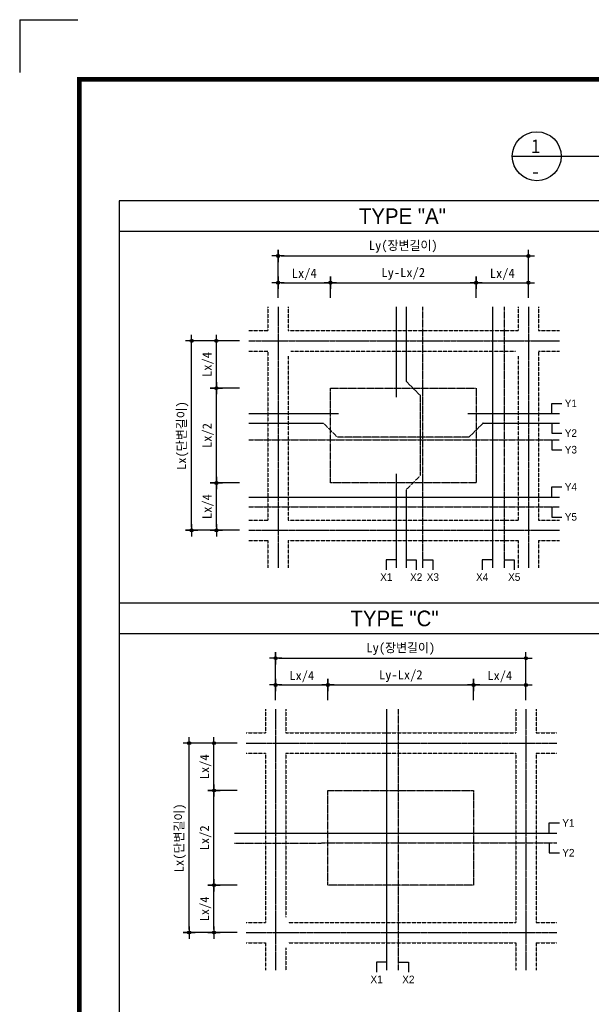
# Model space of a CAD drawing. Header units: millimetres. Extents: x 3445018 to 4174071, y -6064565 to -5122887.
# Tile 12 of 192: x 3669471 to 3675083, y -5855373 to -5845718. Entities that reach past the tile are written whole.
import ezdxf
from ezdxf.enums import TextEntityAlignment as Align

# ---------------------------------------------------------------- set-up
doc = ezdxf.new("R2010")
doc.units = ezdxf.units.MM
doc.header["$MEASUREMENT"] = 0
for name, pattern in [('CEN', [66, 60, -2, 2, -2]), ('HID', [5, 3, -2]), ('HID2', [3.5, 2.5, -1])]:
    doc.linetypes.add(name, pattern=pattern)
doc.layers.get('DEFPOINTS').update_dxf_attribs({"linetype": 'CONTINUOUS'})
for name, color, linetype in [('9', 9, 'CONTINUOUS'), ('A_GE_FORM', 7, 'CONTINUOUS'), ('CEN', 13, 'CEN'), ('DIM', 7, 'CONTINUOUS'), ('guide', 9, 'CONTINUOUS'), ('HI', 4, 'HID'), ('SHEET_SD', 7, 'CONTINUOUS'), ('SY', 1, 'CONTINUOUS'), ('WA2', 3, 'CONTINUOUS'), ('문자', 2, 'CONTINUOUS')]:
    doc.layers.add(name, color=color, linetype=linetype)
doc.styles.add('HY울릉도 L', font='txt')
doc.styles.add('SDP-S', font='txt')
doc.styles.add('돋움', font='txt')
doc.styles.add('돋움체', font='txt')
doc.dimstyles.new('SMDI-3', dxfattribs={"dimtxt": 3, "dimasz": 1, "dimexe": 2, "dimexo": 3, "dimgap": 1, "dimtad": 1, "dimdsep": 46, "dimtxsty": 'HY울릉도 L', "dimblk": 'Z_DOT', "dimcen": 2.5, "dimdle": 1.5, "dimclrd": 1, "dimclre": 1, "dimclrt": 2, "dimadec": 0, "dimazin": 0, "dimtfac": 1, "dimtix": 1, "dimtmove": 2, "dimatfit": 3, "dimldrblk": 'Z_DOT', "dimfxl": 2, "dimtvp": 1, "dimtolj": 1, "dimtzin": 0, "dimarcsym": 0})

# ---------------------------------------------------------------- blocks, each defined once
blk = doc.blocks.new('sheet _서영')
at = {"layer": 'A_GE_FORM'}
for q in [(-362689.99, -1058481.68), (-362689.99, -1058481.68), (-362670.99, -1058464.44)]:
    blk.add_line((-362689.99, -1058464.44), q, dxfattribs=at)
at = {"layer": 'A_GE_FORM', "const_width": 1.5}
blk.add_lwpolyline([(-361868.49, -1059038.93), (-362670.49, -1059038.93), (-362670.49, -1058483.93), (-361868.49, -1058483.93)], close=True, dxfattribs=at)
blk = doc.blocks.new('Z_DOT')
at = {"layer": 'DIM', "color": 1, "ltscale": 3}
for p, q in [((-2, 0), (2, 0)), ((0, -2), (0, 2))]:
    blk.add_line(p, q, dxfattribs=at)
for radius in [0.5, 0.25]:
    blk.add_circle((0, 0), radius, dxfattribs=at)
blk = doc.blocks.new('*D218')
at = {"layer": 'DEFPOINTS', "color": 0, "ltscale": 3, "transparency": 16777216}
for p in [(3672521.1, -5848297), (3672008.1, -5848534.8), (3672521.1, -5848534.8)]:
    blk.add_point(p, dxfattribs=at)
at = {"layer": 'DIM', "color": 1, "lineweight": -2, "ltscale": 3, "transparency": 16777216}
for p, q in [((3672008.1, -5848444.8), (3672008.1, -5848237)), ((3672521.1, -5848444.8), (3672521.1, -5848237)), ((3672038.1, -5848297), (3672491.1, -5848297))]:
    blk.add_line(p, q, dxfattribs=at)
at = {"layer": 'DIM', "color": 1, "lineweight": -2, "ltscale": 3, "transparency": 16777216, "xscale": 30, "yscale": 30, "zscale": 30, "rotation": 180}
blk.add_blockref('Z_DOT', (3672008.1, -5848297), dxfattribs=at)
at = {"layer": 'DIM', "color": 1, "lineweight": -2, "ltscale": 3, "transparency": 16777216, "xscale": 30, "yscale": 30, "zscale": 30}
blk.add_blockref('Z_DOT', (3672521.1, -5848297), dxfattribs=at)
at = {"layer": 'DIM', "color": 2, "ltscale": 3, "transparency": 16777216, "insert": (3672264.6, -5848215.5), "char_height": 90, "attachment_point": 5, "style": 'SDP-S'}
blk.add_mtext('\\A1;Lx/4', dxfattribs=at)
blk = doc.blocks.new('*D219')
at = {"layer": 'DEFPOINTS', "color": 0, "ltscale": 3, "transparency": 16777216}
for p in [(3671402.3, -5848867.1), (3671720.1, -5848867.1), (3671720.1, -5849331.6)]:
    blk.add_point(p, dxfattribs=at)
at = {"layer": 'DIM', "color": 1, "lineweight": -2, "ltscale": 3, "transparency": 16777216}
for p, q in [((3671630.1, -5848867.1), (3671342.3, -5848867.1)), ((3671402.3, -5849301.6), (3671402.3, -5848897.1)), ((3671630.1, -5849331.6), (3671342.3, -5849331.6))]:
    blk.add_line(p, q, dxfattribs=at)
at = {"layer": 'DIM', "color": 1, "lineweight": -2, "ltscale": 3, "transparency": 16777216, "xscale": 30, "yscale": 30, "zscale": 30}
for p, rotation in [((3671402.3, -5848867.1), 90), ((3671402.3, -5849331.6), 270)]:
    blk.add_blockref('Z_DOT', p, dxfattribs=dict(at, rotation=rotation))
at = {"layer": 'DIM', "color": 2, "ltscale": 3, "transparency": 16777216, "insert": (3671320.8, -5849099.3), "char_height": 90, "attachment_point": 5, "rotation": 90, "style": 'SDP-S'}
blk.add_mtext('\\A1;Lx/4', dxfattribs=at)
blk = doc.blocks.new('*D220')
at = {"layer": 'DEFPOINTS', "color": 0, "ltscale": 3, "transparency": 16777216}
for p in [(3674464.9, -5848297), (3673951.9, -5848534.8), (3674464.9, -5848534.8)]:
    blk.add_point(p, dxfattribs=at)
at = {"layer": 'DIM', "color": 1, "lineweight": -2, "ltscale": 3, "transparency": 16777216}
for p, q in [((3673951.9, -5848444.8), (3673951.9, -5848237)), ((3674464.9, -5848444.8), (3674464.9, -5848237)), ((3673981.9, -5848297), (3674434.9, -5848297))]:
    blk.add_line(p, q, dxfattribs=at)
at = {"layer": 'DIM', "color": 1, "lineweight": -2, "ltscale": 3, "transparency": 16777216, "xscale": 30, "yscale": 30, "zscale": 30, "rotation": 180}
blk.add_blockref('Z_DOT', (3673951.9, -5848297), dxfattribs=at)
at = {"layer": 'DIM', "color": 1, "lineweight": -2, "ltscale": 3, "transparency": 16777216, "xscale": 30, "yscale": 30, "zscale": 30}
blk.add_blockref('Z_DOT', (3674464.9, -5848297), dxfattribs=at)
at = {"layer": 'DIM', "color": 2, "ltscale": 3, "transparency": 16777216, "insert": (3674208.4, -5848215.5), "char_height": 90, "attachment_point": 5, "style": 'SDP-S'}
blk.add_mtext('\\A1;Lx/4', dxfattribs=at)
blk = doc.blocks.new('*D221')
at = {"layer": 'DEFPOINTS', "color": 0, "ltscale": 3, "transparency": 16777216}
for p in [(3671402.3, -5850260.5), (3671720.1, -5850260.5), (3671720.1, -5850725)]:
    blk.add_point(p, dxfattribs=at)
at = {"layer": 'DIM', "color": 1, "lineweight": -2, "ltscale": 3, "transparency": 16777216}
for p, q in [((3671630.1, -5850260.5), (3671342.3, -5850260.5)), ((3671402.3, -5850695), (3671402.3, -5850290.5)), ((3671630.1, -5850725), (3671342.3, -5850725))]:
    blk.add_line(p, q, dxfattribs=at)
at = {"layer": 'DIM', "color": 1, "lineweight": -2, "ltscale": 3, "transparency": 16777216, "xscale": 30, "yscale": 30, "zscale": 30}
for p, rotation in [((3671402.3, -5850260.5), 90), ((3671402.3, -5850725), 270)]:
    blk.add_blockref('Z_DOT', p, dxfattribs=dict(at, rotation=rotation))
at = {"layer": 'DIM', "color": 2, "ltscale": 3, "transparency": 16777216, "insert": (3671320.8, -5850492.8), "char_height": 90, "attachment_point": 5, "rotation": 90, "style": 'SDP-S'}
blk.add_mtext('\\A1;Lx/4', dxfattribs=at)
blk = doc.blocks.new('*D222')
at = {"layer": 'DEFPOINTS', "color": 0, "ltscale": 3, "transparency": 16777216}
for p in [(3674464.9, -5848034.5), (3672008.1, -5848534.8), (3674464.9, -5848534.8)]:
    blk.add_point(p, dxfattribs=at)
at = {"layer": 'DIM', "color": 1, "lineweight": -2, "ltscale": 3, "transparency": 16777216}
for p, q in [((3672008.1, -5848444.8), (3672008.1, -5847974.5)), ((3674464.9, -5848444.8), (3674464.9, -5847974.5)), ((3672038.1, -5848034.5), (3674434.9, -5848034.5))]:
    blk.add_line(p, q, dxfattribs=at)
at = {"layer": 'DIM', "color": 1, "lineweight": -2, "ltscale": 3, "transparency": 16777216, "xscale": 30, "yscale": 30, "zscale": 30, "rotation": 180}
blk.add_blockref('Z_DOT', (3672008.1, -5848034.5), dxfattribs=at)
at = {"layer": 'DIM', "color": 1, "lineweight": -2, "ltscale": 3, "transparency": 16777216, "xscale": 30, "yscale": 30, "zscale": 30}
blk.add_blockref('Z_DOT', (3674464.9, -5848034.5), dxfattribs=at)
at = {"layer": 'DIM', "color": 2, "ltscale": 3, "transparency": 16777216, "insert": (3673236.5, -5847944.4), "char_height": 90, "attachment_point": 5, "style": 'SDP-S'}
blk.add_mtext('\\A1;Ly(장변길이)', dxfattribs=at)
blk = doc.blocks.new('*D223')
at = {"layer": 'DEFPOINTS', "color": 0, "ltscale": 3, "transparency": 16777216}
for p in [(3673951.9, -5848297), (3672521.1, -5848534.8), (3673951.9, -5848534.8)]:
    blk.add_point(p, dxfattribs=at)
at = {"layer": 'DIM', "color": 1, "lineweight": -2, "ltscale": 3, "transparency": 16777216}
for p, q in [((3672521.1, -5848444.8), (3672521.1, -5848237)), ((3673951.9, -5848444.8), (3673951.9, -5848237)), ((3672551.1, -5848297), (3673921.9, -5848297))]:
    blk.add_line(p, q, dxfattribs=at)
at = {"layer": 'DIM', "color": 1, "lineweight": -2, "ltscale": 3, "transparency": 16777216, "xscale": 30, "yscale": 30, "zscale": 30, "rotation": 180}
blk.add_blockref('Z_DOT', (3672521.1, -5848297), dxfattribs=at)
at = {"layer": 'DIM', "color": 1, "lineweight": -2, "ltscale": 3, "transparency": 16777216, "xscale": 30, "yscale": 30, "zscale": 30}
blk.add_blockref('Z_DOT', (3673951.9, -5848297), dxfattribs=at)
at = {"layer": 'DIM', "color": 2, "ltscale": 3, "transparency": 16777216, "insert": (3673236.5, -5848210), "char_height": 90, "attachment_point": 5, "style": 'SDP-S'}
blk.add_mtext('\\A1;Ly-Lx/2', dxfattribs=at)
blk = doc.blocks.new('*D224')
at = {"layer": 'DEFPOINTS', "color": 0, "ltscale": 3, "transparency": 16777216}
for p in [(3671402.3, -5849331.6), (3671720.1, -5849331.6), (3671720.1, -5850260.5)]:
    blk.add_point(p, dxfattribs=at)
at = {"layer": 'DIM', "color": 1, "lineweight": -2, "ltscale": 3, "transparency": 16777216}
for p, q in [((3671630.1, -5849331.6), (3671342.3, -5849331.6)), ((3671402.3, -5850230.5), (3671402.3, -5849361.6)), ((3671630.1, -5850260.5), (3671342.3, -5850260.5))]:
    blk.add_line(p, q, dxfattribs=at)
at = {"layer": 'DIM', "color": 1, "lineweight": -2, "ltscale": 3, "transparency": 16777216, "xscale": 30, "yscale": 30, "zscale": 30}
for p, rotation in [((3671402.3, -5849331.6), 90), ((3671402.3, -5850260.5), 270)]:
    blk.add_blockref('Z_DOT', p, dxfattribs=dict(at, rotation=rotation))
at = {"layer": 'DIM', "color": 2, "ltscale": 3, "transparency": 16777216, "insert": (3671320.8, -5849796), "char_height": 90, "attachment_point": 5, "rotation": 90, "style": 'SDP-S'}
blk.add_mtext('\\A1;Lx/2', dxfattribs=at)
blk = doc.blocks.new('*D225')
at = {"layer": 'DEFPOINTS', "color": 0, "ltscale": 3, "transparency": 16777216}
for p in [(3671159.4, -5848867.1), (3671720.1, -5848867.1), (3671720.1, -5850725)]:
    blk.add_point(p, dxfattribs=at)
at = {"layer": 'DIM', "color": 1, "lineweight": -2, "ltscale": 3, "transparency": 16777216}
for p, q in [((3671630.1, -5848867.1), (3671099.4, -5848867.1)), ((3671159.4, -5850695), (3671159.4, -5848897.1)), ((3671630.1, -5850725), (3671099.4, -5850725))]:
    blk.add_line(p, q, dxfattribs=at)
at = {"layer": 'DIM', "color": 1, "lineweight": -2, "ltscale": 3, "transparency": 16777216, "xscale": 30, "yscale": 30, "zscale": 30}
for p, rotation in [((3671159.4, -5848867.1), 90), ((3671159.4, -5850725), 270)]:
    blk.add_blockref('Z_DOT', p, dxfattribs=dict(at, rotation=rotation))
at = {"layer": 'DIM', "color": 2, "ltscale": 3, "transparency": 16777216, "insert": (3671071.7, -5849796), "char_height": 90, "attachment_point": 5, "rotation": 90, "style": 'SDP-S'}
blk.add_mtext('\\A1;Lx(단변길이)', dxfattribs=at)
blk = doc.blocks.new('*D234')
at = {"layer": 'DEFPOINTS', "color": 0, "ltscale": 3, "transparency": 16777216}
for p in [(3672496.9, -5852242), (3671983.9, -5852479.8), (3672496.9, -5852479.8)]:
    blk.add_point(p, dxfattribs=at)
at = {"layer": 'DIM', "color": 1, "lineweight": -2, "ltscale": 3, "transparency": 16777216}
for p, q in [((3671983.9, -5852389.8), (3671983.9, -5852182)), ((3672013.9, -5852242), (3672466.9, -5852242)), ((3672496.9, -5852389.8), (3672496.9, -5852182))]:
    blk.add_line(p, q, dxfattribs=at)
at = {"layer": 'DIM', "color": 1, "lineweight": -2, "ltscale": 3, "transparency": 16777216, "xscale": 30, "yscale": 30, "zscale": 30, "rotation": 180}
blk.add_blockref('Z_DOT', (3671983.9, -5852242), dxfattribs=at)
at = {"layer": 'DIM', "color": 1, "lineweight": -2, "ltscale": 3, "transparency": 16777216, "xscale": 30, "yscale": 30, "zscale": 30}
blk.add_blockref('Z_DOT', (3672496.9, -5852242), dxfattribs=at)
at = {"layer": 'DIM', "color": 2, "ltscale": 3, "transparency": 16777216, "insert": (3672240.4, -5852160.5), "char_height": 90, "attachment_point": 5, "style": 'SDP-S'}
blk.add_mtext('\\A1;Lx/4', dxfattribs=at)
blk = doc.blocks.new('*D235')
at = {"layer": 'DEFPOINTS', "color": 0, "ltscale": 3, "transparency": 16777216}
for p in [(3674440.7, -5852242), (3673927.7, -5852479.8), (3674440.7, -5852479.8)]:
    blk.add_point(p, dxfattribs=at)
at = {"layer": 'DIM', "color": 1, "lineweight": -2, "ltscale": 3, "transparency": 16777216}
for p, q in [((3673927.7, -5852389.8), (3673927.7, -5852182)), ((3673957.7, -5852242), (3674410.7, -5852242)), ((3674440.7, -5852389.8), (3674440.7, -5852182))]:
    blk.add_line(p, q, dxfattribs=at)
at = {"layer": 'DIM', "color": 1, "lineweight": -2, "ltscale": 3, "transparency": 16777216, "xscale": 30, "yscale": 30, "zscale": 30, "rotation": 180}
blk.add_blockref('Z_DOT', (3673927.7, -5852242), dxfattribs=at)
at = {"layer": 'DIM', "color": 1, "lineweight": -2, "ltscale": 3, "transparency": 16777216, "xscale": 30, "yscale": 30, "zscale": 30}
blk.add_blockref('Z_DOT', (3674440.7, -5852242), dxfattribs=at)
at = {"layer": 'DIM', "color": 2, "ltscale": 3, "transparency": 16777216, "insert": (3674184.2, -5852160.5), "char_height": 90, "attachment_point": 5, "style": 'SDP-S'}
blk.add_mtext('\\A1;Lx/4', dxfattribs=at)
blk = doc.blocks.new('*D236')
at = {"layer": 'DEFPOINTS', "color": 0, "ltscale": 3, "transparency": 16777216}
for p in [(3674440.7, -5851979.5), (3671983.9, -5852479.8), (3674440.7, -5852479.8)]:
    blk.add_point(p, dxfattribs=at)
at = {"layer": 'DIM', "color": 1, "lineweight": -2, "ltscale": 3, "transparency": 16777216}
for p, q in [((3671983.9, -5852389.8), (3671983.9, -5851919.5)), ((3674440.7, -5852389.8), (3674440.7, -5851919.5)), ((3672013.9, -5851979.5), (3674410.7, -5851979.5))]:
    blk.add_line(p, q, dxfattribs=at)
at = {"layer": 'DIM', "color": 1, "lineweight": -2, "ltscale": 3, "transparency": 16777216, "xscale": 30, "yscale": 30, "zscale": 30, "rotation": 180}
blk.add_blockref('Z_DOT', (3671983.9, -5851979.5), dxfattribs=at)
at = {"layer": 'DIM', "color": 1, "lineweight": -2, "ltscale": 3, "transparency": 16777216, "xscale": 30, "yscale": 30, "zscale": 30}
blk.add_blockref('Z_DOT', (3674440.7, -5851979.5), dxfattribs=at)
at = {"layer": 'DIM', "color": 2, "ltscale": 3, "transparency": 16777216, "insert": (3673212.3, -5851889.4), "char_height": 90, "attachment_point": 5, "style": 'SDP-S'}
blk.add_mtext('\\A1;Ly(장변길이)', dxfattribs=at)
blk = doc.blocks.new('*D237')
at = {"layer": 'DEFPOINTS', "color": 0, "ltscale": 3, "transparency": 16777216}
for p in [(3673927.7, -5852242), (3672496.9, -5852479.8), (3673927.7, -5852479.8)]:
    blk.add_point(p, dxfattribs=at)
at = {"layer": 'DIM', "color": 1, "lineweight": -2, "ltscale": 3, "transparency": 16777216}
for p, q in [((3672496.9, -5852389.8), (3672496.9, -5852182)), ((3672526.9, -5852242), (3673897.7, -5852242)), ((3673927.7, -5852389.8), (3673927.7, -5852182))]:
    blk.add_line(p, q, dxfattribs=at)
at = {"layer": 'DIM', "color": 1, "lineweight": -2, "ltscale": 3, "transparency": 16777216, "xscale": 30, "yscale": 30, "zscale": 30, "rotation": 180}
blk.add_blockref('Z_DOT', (3672496.9, -5852242), dxfattribs=at)
at = {"layer": 'DIM', "color": 1, "lineweight": -2, "ltscale": 3, "transparency": 16777216, "xscale": 30, "yscale": 30, "zscale": 30}
blk.add_blockref('Z_DOT', (3673927.7, -5852242), dxfattribs=at)
at = {"layer": 'DIM', "color": 2, "ltscale": 3, "transparency": 16777216, "insert": (3673212.3, -5852155), "char_height": 90, "attachment_point": 5, "style": 'SDP-S'}
blk.add_mtext('\\A1;Ly-Lx/2', dxfattribs=at)
blk = doc.blocks.new('*D238')
at = {"layer": 'DEFPOINTS', "color": 0, "ltscale": 3, "transparency": 16777216}
for p in [(3671378.1, -5852812.1), (3671695.9, -5852812.1), (3671695.9, -5853276.6)]:
    blk.add_point(p, dxfattribs=at)
at = {"layer": 'DIM', "color": 1, "lineweight": -2, "ltscale": 3, "transparency": 16777216}
for p, q in [((3671605.9, -5852812.1), (3671318.1, -5852812.1)), ((3671378.1, -5853246.6), (3671378.1, -5852842.1)), ((3671605.9, -5853276.6), (3671318.1, -5853276.6))]:
    blk.add_line(p, q, dxfattribs=at)
at = {"layer": 'DIM', "color": 1, "lineweight": -2, "ltscale": 3, "transparency": 16777216, "xscale": 30, "yscale": 30, "zscale": 30}
for p, rotation in [((3671378.1, -5852812.1), 90), ((3671378.1, -5853276.6), 270)]:
    blk.add_blockref('Z_DOT', p, dxfattribs=dict(at, rotation=rotation))
at = {"layer": 'DIM', "color": 2, "ltscale": 3, "transparency": 16777216, "insert": (3671296.6, -5853044.3), "char_height": 90, "attachment_point": 5, "rotation": 90, "style": 'SDP-S'}
blk.add_mtext('\\A1;Lx/4', dxfattribs=at)
blk = doc.blocks.new('*D239')
at = {"layer": 'DEFPOINTS', "color": 0, "ltscale": 3, "transparency": 16777216}
for p in [(3671378.1, -5854205.5), (3671695.9, -5854205.5), (3671695.9, -5854670)]:
    blk.add_point(p, dxfattribs=at)
at = {"layer": 'DIM', "color": 1, "lineweight": -2, "ltscale": 3, "transparency": 16777216}
for p, q in [((3671605.9, -5854205.5), (3671318.1, -5854205.5)), ((3671378.1, -5854640), (3671378.1, -5854235.5)), ((3671605.9, -5854670), (3671318.1, -5854670))]:
    blk.add_line(p, q, dxfattribs=at)
at = {"layer": 'DIM', "color": 1, "lineweight": -2, "ltscale": 3, "transparency": 16777216, "xscale": 30, "yscale": 30, "zscale": 30}
for p, rotation in [((3671378.1, -5854205.5), 90), ((3671378.1, -5854670), 270)]:
    blk.add_blockref('Z_DOT', p, dxfattribs=dict(at, rotation=rotation))
at = {"layer": 'DIM', "color": 2, "ltscale": 3, "transparency": 16777216, "insert": (3671296.6, -5854437.8), "char_height": 90, "attachment_point": 5, "rotation": 90, "style": 'SDP-S'}
blk.add_mtext('\\A1;Lx/4', dxfattribs=at)
blk = doc.blocks.new('*D240')
at = {"layer": 'DEFPOINTS', "color": 0, "ltscale": 3, "transparency": 16777216}
for p in [(3671378.1, -5853276.6), (3671695.9, -5853276.6), (3671695.9, -5854205.5)]:
    blk.add_point(p, dxfattribs=at)
at = {"layer": 'DIM', "color": 1, "lineweight": -2, "ltscale": 3, "transparency": 16777216}
for p, q in [((3671605.9, -5853276.6), (3671318.1, -5853276.6)), ((3671378.1, -5854175.5), (3671378.1, -5853306.6)), ((3671605.9, -5854205.5), (3671318.1, -5854205.5))]:
    blk.add_line(p, q, dxfattribs=at)
at = {"layer": 'DIM', "color": 1, "lineweight": -2, "ltscale": 3, "transparency": 16777216, "xscale": 30, "yscale": 30, "zscale": 30}
for p, rotation in [((3671378.1, -5853276.6), 90), ((3671378.1, -5854205.5), 270)]:
    blk.add_blockref('Z_DOT', p, dxfattribs=dict(at, rotation=rotation))
at = {"layer": 'DIM', "color": 2, "ltscale": 3, "transparency": 16777216, "insert": (3671296.6, -5853741), "char_height": 90, "attachment_point": 5, "rotation": 90, "style": 'SDP-S'}
blk.add_mtext('\\A1;Lx/2', dxfattribs=at)
blk = doc.blocks.new('*D241')
at = {"layer": 'DEFPOINTS', "color": 0, "ltscale": 3, "transparency": 16777216}
for p in [(3671135.2, -5852812.1), (3671695.9, -5852812.1), (3671695.9, -5854670)]:
    blk.add_point(p, dxfattribs=at)
at = {"layer": 'DIM', "color": 1, "lineweight": -2, "ltscale": 3, "transparency": 16777216}
for p, q in [((3671605.9, -5852812.1), (3671075.2, -5852812.1)), ((3671135.2, -5854640), (3671135.2, -5852842.1)), ((3671605.9, -5854670), (3671075.2, -5854670))]:
    blk.add_line(p, q, dxfattribs=at)
at = {"layer": 'DIM', "color": 1, "lineweight": -2, "ltscale": 3, "transparency": 16777216, "xscale": 30, "yscale": 30, "zscale": 30}
for p, rotation in [((3671135.2, -5852812.1), 90), ((3671135.2, -5854670), 270)]:
    blk.add_blockref('Z_DOT', p, dxfattribs=dict(at, rotation=rotation))
at = {"layer": 'DIM', "color": 2, "ltscale": 3, "transparency": 16777216, "insert": (3671047.5, -5853741), "char_height": 90, "attachment_point": 5, "rotation": 90, "style": 'SDP-S'}
blk.add_mtext('\\A1;Lx(단변길이)', dxfattribs=at)

msp = doc.modelspace()

# ---------------------------------------------------------------- linework, layer by layer
at = {"layer": '9', "color": 8, "linetype": 'HID'}
for points in [[(3672521.13, -5849331.575), (3673951.905, -5849331.575), (3673951.905, -5850260.52), (3672521.13, -5850260.52)], [(3672496.942, -5853276.575), (3673927.717, -5853276.575), (3673927.717, -5854205.52), (3672496.942, -5854205.52)]]:
    msp.add_lwpolyline(points, close=True, dxfattribs=at)
at = {"layer": 'CEN'}
for p, q in [((3672008.13, -5848534.818), (3672008.13, -5851092.722)), ((3674464.905, -5848534.818), (3674464.905, -5851092.722)), ((3671720.063, -5848867.102), (3674769.292, -5848867.102)), ((3671720.063, -5850724.992), (3674769.292, -5850724.992)), ((3671983.942, -5852479.818), (3671983.942, -5855037.722)), ((3674440.717, -5852479.818), (3674440.717, -5855037.722)), ((3671695.874, -5852812.102), (3674745.104, -5852812.102)), ((3671695.874, -5854669.992), (3674745.104, -5854669.992))]:
    msp.add_line(p, q, dxfattribs=at)
at = {"layer": 'guide'}
for p, q in [((3680664.072, -5847495.861), (3670449.072, -5847495.861)), ((3670449.072, -5847495.861), (3670449.072, -5862285.861)), ((3680664.072, -5847495.861), (3670449.072, -5847495.861)), ((3670449.072, -5847495.861), (3670449.072, -5855385.86)), ((3680664.072, -5847795.861), (3670449.072, -5847795.861)), ((3680664.072, -5851440.86), (3670449.072, -5851440.86)), ((3680664.072, -5851740.86), (3670449.072, -5851740.86))]:
    msp.add_line(p, q, dxfattribs=at)
at = {"layer": 'HI', "linetype": 'HID2'}
for p, q in [((3671908.13, -5848534.818), (3671908.13, -5848767.102)), ((3672108.13, -5848534.818), (3672108.13, -5848767.102)), ((3674364.905, -5848534.818), (3674364.905, -5848767.102)), ((3674564.905, -5848534.818), (3674564.905, -5848767.102)), ((3671720.063, -5848767.102), (3671908.13, -5848767.102)), ((3672108.13, -5848767.102), (3674364.905, -5848767.102)), ((3674564.905, -5848767.102), (3674769.292, -5848767.102)), ((3671720.063, -5848967.102), (3671908.13, -5848967.102)), ((3671908.13, -5848967.102), (3671908.13, -5850624.992)), ((3672108.13, -5849017.102), (3672108.13, -5850624.992)), ((3672133.13, -5848967.102), (3674339.905, -5848967.102)), ((3674364.905, -5849017.102), (3674364.905, -5850624.992)), ((3674564.905, -5848967.102), (3674769.292, -5848967.102)), ((3674564.905, -5848967.102), (3674564.905, -5850624.992)), ((3671720.063, -5850624.992), (3671908.13, -5850624.992)), ((3672108.13, -5850624.992), (3674364.905, -5850624.992)), ((3674564.905, -5850624.992), (3674769.292, -5850624.992)), ((3671720.063, -5850824.992), (3671908.13, -5850824.992)), ((3671908.13, -5850824.992), (3671908.13, -5851092.722)), ((3672108.13, -5850824.992), (3672108.13, -5851092.722)), ((3672108.13, -5850824.992), (3674364.905, -5850824.992)), ((3674364.905, -5850824.992), (3674364.905, -5851092.722)), ((3674564.905, -5850824.992), (3674769.292, -5850824.992)), ((3674564.905, -5850824.992), (3674564.905, -5851092.722)), ((3671883.942, -5852479.818), (3671883.942, -5852712.102)), ((3672083.942, -5852479.818), (3672083.942, -5852712.102)), ((3674340.717, -5852479.818), (3674340.717, -5852712.102)), ((3674540.717, -5852479.818), (3674540.717, -5852712.102)), ((3671695.874, -5852712.102), (3671883.942, -5852712.102)), ((3672083.942, -5852712.102), (3674340.717, -5852712.102)), ((3674540.717, -5852712.102), (3674745.104, -5852712.102)), ((3671695.874, -5852912.102), (3671883.942, -5852912.102)), ((3671883.942, -5852912.102), (3671883.942, -5854569.992)), ((3672083.942, -5852912.102), (3672083.942, -5854519.992)), ((3672083.942, -5852912.102), (3674340.717, -5852912.102)), ((3674340.717, -5852912.102), (3674340.717, -5854569.992)), ((3674540.717, -5852912.102), (3674745.104, -5852912.102)), ((3674540.717, -5852912.102), (3674540.717, -5854569.992)), ((3671695.874, -5854569.992), (3671883.942, -5854569.992)), ((3672108.942, -5854569.992), (3674340.717, -5854569.992)), ((3674540.717, -5854569.992), (3674745.104, -5854569.992)), ((3671695.874, -5854769.992), (3671883.942, -5854769.992)), ((3671883.942, -5854769.992), (3671883.942, -5855037.722)), ((3672083.942, -5854819.992), (3672083.942, -5855037.722)), ((3672108.942, -5854769.992), (3674340.717, -5854769.992)), ((3674340.717, -5854769.992), (3674340.717, -5855037.722)), ((3674540.717, -5854769.992), (3674745.104, -5854769.992)), ((3674540.717, -5854769.992), (3674540.717, -5855037.722))]:
    msp.add_line(p, q, dxfattribs=at)
at = {"layer": 'SY'}
for p, q in [((3674307.043, -5847057.261), (3677049.624, -5847057.261)), ((3674694.579, -5849480.047), (3674794.579, -5849480.047)), ((3674694.579, -5849580.047), (3674694.579, -5849480.047)), ((3674694.579, -5849673.647), (3674694.579, -5849773.647)), ((3674694.579, -5849773.647), (3674794.579, -5849773.647)), ((3674694.579, -5849836.847), (3674694.579, -5849936.847)), ((3674694.579, -5849936.847), (3674794.579, -5849936.847)), ((3674694.579, -5850299.847), (3674794.579, -5850299.847)), ((3674694.579, -5850399.847), (3674694.579, -5850299.847)), ((3674694.579, -5850495.847), (3674694.579, -5850595.847)), ((3674694.579, -5850595.847), (3674794.579, -5850595.847)), ((3673070.218, -5851013.766), (3673070.218, -5851113.766)), ((3673170.218, -5851013.766), (3673070.218, -5851013.766)), ((3673263.818, -5851013.766), (3673363.818, -5851013.766)), ((3673363.818, -5851013.766), (3673363.818, -5851113.766)), ((3673427.018, -5851013.766), (3673527.018, -5851013.766)), ((3673527.018, -5851013.766), (3673527.018, -5851113.766)), ((3674011.018, -5851013.766), (3674011.018, -5851113.766)), ((3674111.018, -5851013.766), (3674011.018, -5851013.766)), ((3674226.018, -5851013.766), (3674326.018, -5851013.766)), ((3674326.018, -5851013.766), (3674326.018, -5851113.766)), ((3674670.391, -5853595.047), (3674770.391, -5853595.047)), ((3674670.391, -5853695.047), (3674670.391, -5853595.047)), ((3674670.391, -5853788.647), (3674670.391, -5853888.647)), ((3674670.391, -5853888.647), (3674770.391, -5853888.647)), ((3672974.688, -5854958.766), (3672974.688, -5855058.766)), ((3673074.688, -5854958.766), (3672974.688, -5854958.766)), ((3673186.838, -5854958.766), (3673286.838, -5854958.766)), ((3673286.838, -5854958.766), (3673286.838, -5855058.766))]:
    msp.add_line(p, q, dxfattribs=at)
msp.add_circle((3674547.043, -5847057.261), 240, dxfattribs=at)
at = {"layer": 'WA2', "ltscale": 0.05}
for p, q in [((3673170.218, -5849420.375), (3673170.218, -5848534.818)), ((3671720.063, -5849580.047), (3672601.93, -5849580.047)), ((3673871.105, -5849580.047), (3674769.292, -5849580.047)), ((3671720.063, -5849673.647), (3672452.392, -5849673.647)), ((3674020.643, -5849673.647), (3674769.292, -5849673.647)), ((3673170.218, -5851092.722), (3673170.218, -5850171.72)), ((3671720.063, -5850399.847), (3674769.292, -5850399.847)), ((3673074.688, -5855037.722), (3673074.688, -5852479.818)), ((3671581.755, -5853695.047), (3674745.104, -5853695.047))]:
    msp.add_line(p, q, dxfattribs=at)
at = {"layer": 'WA2', "linetype": 'Continuous', "ltscale": 0.05}
for p, q in [((3673263.818, -5848534.818), (3673263.818, -5849262.837)), ((3674111.018, -5848534.818), (3674111.018, -5851092.722)), ((3673263.818, -5850329.258), (3673263.818, -5851092.722))]:
    msp.add_line(p, q, dxfattribs=at)
at = {"layer": 'WA2', "linetype": 'HID'}
for p, q in [((3673427.018, -5848534.818), (3673427.018, -5851092.722)), ((3674226.018, -5848534.818), (3674226.018, -5851092.722)), ((3673263.818, -5849262.837), (3673401.294, -5849400.313)), ((3673401.294, -5849400.313), (3673401.294, -5850191.781)), ((3672452.392, -5849673.647), (3672589.868, -5849811.124)), ((3674020.643, -5849673.647), (3673883.167, -5849811.124)), ((3673883.167, -5849811.124), (3672589.868, -5849811.124)), ((3671720.063, -5849836.847), (3674769.292, -5849836.847)), ((3673263.818, -5850329.258), (3673401.294, -5850191.781)), ((3671720.063, -5850495.847), (3674769.292, -5850495.847)), ((3673186.838, -5852479.818), (3673186.838, -5855037.722)), ((3671581.755, -5853792.584), (3674745.104, -5853788.647))]:
    msp.add_line(p, q, dxfattribs=at)

# ---------------------------------------------------------------- block references
at = {"layer": '문자', "xscale": 30, "yscale": 30, "zscale": 30}
msp.add_blockref('sheet _서영', (14550171.1, 25908215.115), dxfattribs=at)

# ---------------------------------------------------------------- texts
at = {"layer": 'SHEET_SD', "color": 3, "style": '돋움체'}
for s, p in [('1', (3674536.856, -5846957.261)), ('-', (3674535.543, -5847204.625))]:
    msp.add_text(s, height=135, dxfattribs=at).set_placement(p, align=Align.MIDDLE)
at = {"layer": '문자', "color": 3, "style": '돋움'}
for s, p in [('TYPE "A"', (3673228.452, -5847644.189)), ('TYPE "C"', (3673151.007, -5851589.189))]:
    msp.add_text(s, height=153, dxfattribs=at).set_placement(p, align=Align.MIDDLE_CENTER)
at = {"layer": '문자', "style": '돋움'}
for s, p in [('Y1', (3674881.853, -5849480.047)), ('Y2', (3674881.853, -5849771.428)), ('Y3', (3674881.853, -5849934.628)), ('Y4', (3674881.853, -5850299.847)), ('Y5', (3674881.853, -5850593.628)), ('X1', (3673070.218, -5851183.804)), ('X2', (3673363.818, -5851183.804)), ('X3', (3673527.018, -5851183.804)), ('X4', (3674011.018, -5851183.804)), ('X5', (3674326.018, -5851183.804)), ('Y1', (3674857.664, -5853595.047)), ('Y2', (3674857.664, -5853886.428)), ('X1', (3672974.688, -5855128.804)), ('X2', (3673286.838, -5855128.804))]:
    msp.add_text(s, height=74.9504, dxfattribs=at).set_placement(p, align=Align.MIDDLE)

# ---------------------------------------------------------------- dimensions: what is measured, and where the dimension line sits
at = {"layer": 'DIM', "ltscale": 3}
for base, p1, p2, text, picture, middle in [((3674464.905, -5848034.496), (3672008.13, -5848534.818), (3674464.905, -5848534.818), 'Ly(장변길이)', '*D222', (3673236.518, -5847944.353)), ((3672521.13, -5848296.996), (3672008.13, -5848534.818), (3672521.13, -5848534.818), 'Lx/4', '*D218', (3672264.63, -5848215.523)), ((3673951.905, -5848296.996), (3672521.13, -5848534.818), (3673951.905, -5848534.818), 'Ly-Lx/2', '*D223', (3673236.518, -5848210.028)), ((3674464.905, -5848296.996), (3673951.905, -5848534.818), (3674464.905, -5848534.818), 'Lx/4', '*D220', (3674208.405, -5848215.523)), ((3674440.717, -5851979.496), (3671983.942, -5852479.818), (3674440.717, -5852479.818), 'Ly(장변길이)', '*D236', (3673212.329, -5851889.353)), ((3672496.942, -5852241.996), (3671983.942, -5852479.818), (3672496.942, -5852479.818), 'Lx/4', '*D234', (3672240.442, -5852160.523)), ((3673927.717, -5852241.996), (3672496.942, -5852479.818), (3673927.717, -5852479.818), 'Ly-Lx/2', '*D237', (3673212.329, -5852155.028)), ((3674440.717, -5852241.996), (3673927.717, -5852479.818), (3674440.717, -5852479.818), 'Lx/4', '*D235', (3674184.217, -5852160.523))]:
    dim = msp.add_linear_dim(base=base, p1=p1, p2=p2, text=text, dimstyle='SMDI-3', override={"dimscale": 30, "dimtxsty": 'SDP-S'}, dxfattribs=at)
    dim.commit()
    dim.dimension.update_dxf_attribs({"geometry": picture, "text_midpoint": middle})
for base, p1, p2, text, picture, middle in [((3671159.437, -5848867.102), (3671720.063, -5850724.992), (3671720.063, -5848867.102), 'Lx(단변길이)', '*D225', (3671071.737, -5849796.047)), ((3671402.25, -5848867.102), (3671720.063, -5849331.575), (3671720.063, -5848867.102), 'Lx/4', '*D219', (3671320.778, -5849099.338)), ((3671402.25, -5849331.575), (3671720.063, -5850260.52), (3671720.063, -5849331.575), 'Lx/2', '*D224', (3671320.778, -5849796.047)), ((3671402.25, -5850260.52), (3671720.063, -5850724.992), (3671720.063, -5850260.52), 'Lx/4', '*D221', (3671320.778, -5850492.756)), ((3671135.249, -5852812.102), (3671695.874, -5854669.992), (3671695.874, -5852812.102), 'Lx(단변길이)', '*D241', (3671047.549, -5853741.047)), ((3671378.062, -5852812.102), (3671695.874, -5853276.575), (3671695.874, -5852812.102), 'Lx/4', '*D238', (3671296.59, -5853044.338)), ((3671378.062, -5853276.575), (3671695.874, -5854205.52), (3671695.874, -5853276.575), 'Lx/2', '*D240', (3671296.59, -5853741.047)), ((3671378.062, -5854205.52), (3671695.874, -5854669.992), (3671695.874, -5854205.52), 'Lx/4', '*D239', (3671296.59, -5854437.756))]:
    dim = msp.add_linear_dim(base=base, p1=p1, p2=p2, angle=90, text=text, dimstyle='SMDI-3', override={"dimscale": 30, "dimtxsty": 'SDP-S'}, dxfattribs=at)
    dim.commit()
    dim.dimension.update_dxf_attribs({"geometry": picture, "text_midpoint": middle})

doc.saveas('drawing.dxf')
